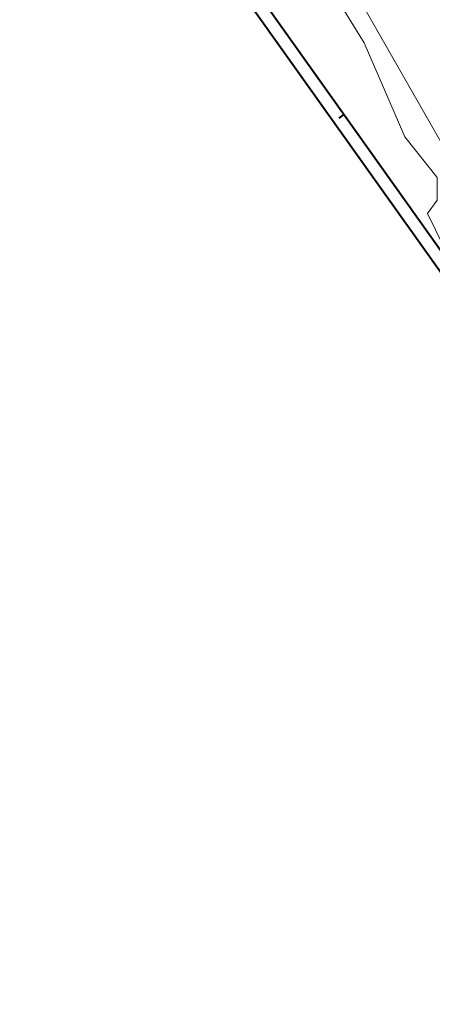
# Model space of a CAD drawing. Header units: metres. Extents: x 148376 to 148659, y 486220 to 486523.
# Tile 1 of 22: x 148376 to 148440, y 486220 to 486373. Entities that reach past the tile are written whole.
import ezdxf

# ---------------------------------------------------------------- set-up
doc = ezdxf.new("R2010")
doc.units = ezdxf.units.M
doc.header["$MEASUREMENT"] = 0
doc.layers.add('TOP-L-topo objecten vlak', color=7, linetype='Continuous', lineweight=0)
doc.layers.add('WVB-alg-onderhoek', color=7, linetype='Continuous', lineweight=30)

msp = doc.modelspace()

# ---------------------------------------------------------------- linework, layer by layer
at = {"layer": 'TOP-L-topo objecten vlak', "color": 7, "linetype": 'Continuous', "lineweight": 0, "flags": 128}
for points in [[(148481.77, 486279.93), (148479.86, 486284.42), (148469.02, 486305.33), (148459.28, 486322.73), (148444.29, 486348.27), (148429.43, 486374.28), (148407.23, 486416.21), (148399.25, 486432.3), (148399.01, 486432.64)], [(148396.85, 486431.1), (148397.07, 486427.17), (148398.94, 486423.63), (148403.86, 486417.52), (148405.63, 486412.29), (148408.1, 486407.17), (148413.61, 486400.27), (148418.24, 486393.47), (148422.28, 486380.07), (148423.96, 486377.7), (148429.08, 486369.42), (148435.39, 486354.83), (148440.41, 486348.53), (148440.41, 486344.98), (148438.93, 486342.91), (148442.67, 486335.32), (148451.24, 486329.41), (148454.49, 486322.61), (148454.89, 486318.86), (148457.1, 486314.59)], [(148457.1, 486314.59), (148454.89, 486318.86), (148454.49, 486322.61), (148451.24, 486329.41), (148442.67, 486335.32), (148438.93, 486342.91), (148440.41, 486344.98), (148440.41, 486348.53), (148435.39, 486354.83), (148429.08, 486369.42), (148423.96, 486377.7), (148422.28, 486380.07), (148418.24, 486393.47), (148413.61, 486400.27), (148408.1, 486407.17), (148405.63, 486412.29), (148403.86, 486417.52), (148398.94, 486423.63), (148397.07, 486427.17), (148396.85, 486431.1)]]:
    msp.add_lwpolyline(points, dxfattribs=at)
at = {"layer": 'WVB-alg-onderhoek', "lineweight": 40}
for p, q in [((148375.65, 486425.59), (148521.77, 486220.28)), ((148425.98, 486358.31), (148425.17, 486357.73))]:
    msp.add_line(p, q, dxfattribs=at)
at = {"layer": 'WVB-alg-onderhoek', "lineweight": 40, "flags": 128}
msp.add_lwpolyline([(148379.6, 486423.49), (148522.24, 486223.07), (148656.02, 486318.28), (148513.37, 486518.7)], close=True, dxfattribs=at)

doc.saveas('drawing.dxf')
